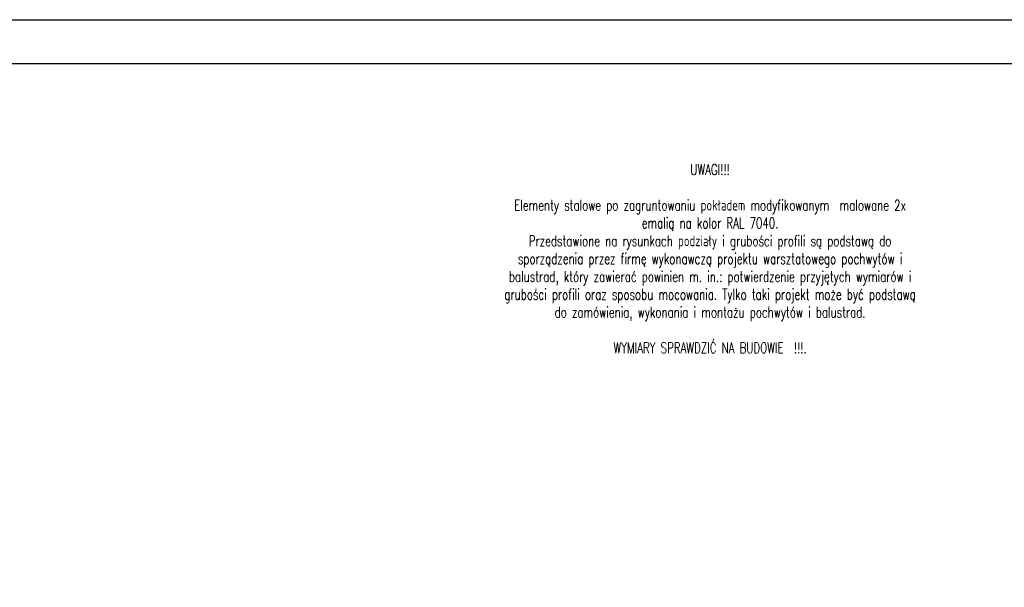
# Model space of a CAD drawing. Header units: millimetres. Extents: x 31969 to 285678, y -69766 to -1123.
# Tile 56 of 176: x 142475 to 143262, y -18283 to -17829. Entities that reach past the tile are written whole.
import ezdxf

# ---------------------------------------------------------------- set-up
doc = ezdxf.new("R2010")
doc.units = ezdxf.units.MM
doc.layers.add('a-opis 1', color=3, linetype='Continuous')
doc.layers.add('a-ramka', color=7, linetype='Continuous')
doc.styles.add('RS01507', font='romans.shx', dxfattribs={"width": 0.7, "height": 0.15})

msp = doc.modelspace()

# ---------------------------------------------------------------- linework, layer by layer
at = {"layer": 'a-ramka', "ltscale": 0.5, "elevation": -38205}
for points in [[(144106.66, -19314.31), (140206.66, -19314.31), (140206.66, -17829.31), (144106.66, -17829.31)], [(140331.66, -17864.31), (144071.66, -17864.31), (144071.66, -19279.31), (140331.66, -19279.31)]]:
    msp.add_lwpolyline(points, close=True, dxfattribs=at)

# ---------------------------------------------------------------- texts
at = {"layer": 'a-opis 1', "ltscale": 40, "insert": (142848.35, -17944.8), "char_height": 8.55136, "width": 357.5576, "attachment_point": 1, "style": 'RS01507'}
msp.add_mtext('\\pxqc,t11;UWAGI!!!\\P\\ptz;\\PElementy stalowe po zagruntowaniu pokładem modyfikowanym  malowane 2x emalią na kolor RAL 7040.\\PPrzedstawione na rysunkach podziały i grubości profili są podstawą do sporządzenia przez firmę wykonawczą projektu warsztatowego pochwytów i balustrad, który zawierać powinien m. in.: potwierdzenie przyjętych wymiarów i grubości profili oraz sposobu mocowania. Tylko taki projekt może być podstawą do zamówienia, wykonania i montażu pochwytów i balustrad.\\P\\PWYMIARY SPRAWDZIĆ NA BUDOWIE  !!!.', dxfattribs=at)

doc.saveas('drawing.dxf')
